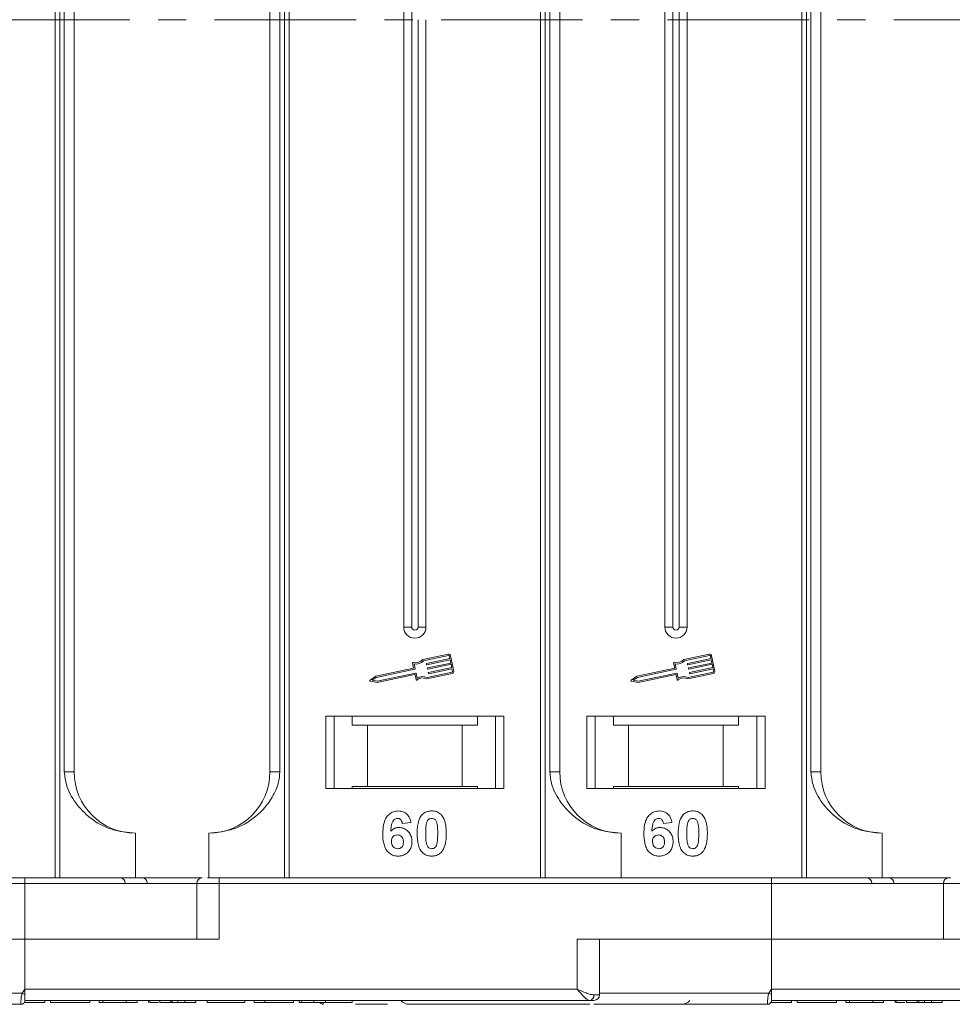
# Model space of a CAD drawing. Header units: millimetres. Extents: x -623 to 852, y 50 to 1083.
# Tile 8 of 72: x 16 to 100, y 280 to 369. Entities that reach past the tile are written whole.
import ezdxf

# ---------------------------------------------------------------- set-up
doc = ezdxf.new("R2010")
doc.units = ezdxf.units.MM
doc.linetypes.add('CENTERX2', pattern=[20.32, 12.7, -2.54, 2.54, -2.54])

msp = doc.modelspace()

# ---------------------------------------------------------------- linework, layer by layer
at = {"color": 7, "linetype": 'Continuous', "lineweight": 15}
for p, q in [((19.311, 445.501), (19.311, 368.501)), ((19.73, 368.501), (19.73, 445.501)), ((39.886, 445.501), (39.886, 368.501)), ((40.305, 368.501), (40.305, 445.501)), ((62.881, 445.501), (62.881, 368.501)), ((63.3, 368.501), (63.3, 445.501)), ((86.311, 445.501), (86.311, 368.501)), ((86.73, 368.501), (86.73, 445.501)), ((20.137, 436.001), (20.137, 368.501)), ((21.022, 368.501), (21.022, 436.001)), ((38.593, 436.001), (38.593, 368.501)), ((39.478, 368.501), (39.478, 436.001)), ((63.708, 436.001), (63.708, 368.501)), ((64.593, 368.501), (64.593, 436.001)), ((87.137, 436.001), (87.137, 368.501)), ((88.022, 368.501), (88.022, 436.001)), ((50.593, 423.001), (50.593, 368.501)), ((51.308, 423.001), (51.308, 368.501)), ((74.022, 423.001), (74.022, 368.501)), ((74.737, 423.001), (74.737, 368.501)), ((75.307, 368.501), (75.307, 423.001)), ((76.022, 368.501), (76.022, 423.001)), ((19.311, 368.501), (19.311, 291.501)), ((19.73, 291.501), (19.73, 368.501)), ((20.137, 368.501), (20.137, 301.001)), ((21.022, 301.001), (21.022, 368.501)), ((38.593, 368.501), (38.593, 301.001)), ((39.478, 301.001), (39.478, 368.501)), ((39.886, 368.501), (39.886, 291.501)), ((40.305, 291.501), (40.305, 368.501)), ((50.593, 368.501), (50.593, 314.001)), ((51.308, 368.501), (51.308, 314.001)), ((51.878, 314.001), (51.878, 368.501)), ((52.593, 314.001), (52.593, 368.501)), ((62.881, 368.501), (62.881, 291.501)), ((63.3, 291.501), (63.3, 368.501)), ((63.708, 368.501), (63.708, 301.001)), ((64.593, 301.001), (64.593, 368.501)), ((74.022, 368.501), (74.022, 314.001)), ((74.737, 368.501), (74.737, 314.001)), ((75.307, 314.001), (75.307, 368.501)), ((76.022, 314.001), (76.022, 368.501)), ((86.311, 368.501), (86.311, 291.501)), ((86.73, 291.501), (86.73, 368.501)), ((87.137, 368.501), (87.137, 301.001)), ((88.022, 301.001), (88.022, 368.501)), ((51.308, 314.001), (50.593, 314.001)), ((52.593, 314.001), (51.878, 314.001)), ((74.737, 314.001), (74.022, 314.001)), ((76.022, 314.001), (75.307, 314.001)), ((54.589, 311.568), (52.311, 311.087)), ((54.614, 311.453), (52.371, 310.979)), ((52.649, 310.738), (54.732, 311.178)), ((54.756, 311.063), (52.673, 310.623)), ((54.732, 311.178), (54.683, 311.408)), ((54.817, 310.776), (54.756, 311.063)), ((55.089, 310.053), (54.798, 311.432)), ((78.019, 311.568), (75.74, 311.087)), ((78.043, 311.453), (75.8, 310.979)), ((76.079, 310.738), (78.161, 311.178)), ((78.186, 311.063), (76.103, 310.623)), ((78.161, 311.178), (78.113, 311.408)), ((78.246, 310.776), (78.186, 311.063)), ((78.519, 310.053), (78.228, 311.432)), ((51.482, 310.311), (48.084, 309.593)), ((51.593, 310.215), (48.132, 309.483)), ((51.389, 310.756), (51.482, 310.311)), ((51.522, 310.694), (51.616, 310.25)), ((52.639, 310.646), (52.627, 310.703)), ((52.724, 310.244), (52.712, 310.301)), ((52.734, 310.336), (54.817, 310.776)), ((54.841, 310.661), (52.758, 310.221)), ((52.819, 309.934), (54.902, 310.374)), ((54.926, 310.259), (52.843, 309.819)), ((54.902, 310.374), (54.841, 310.661)), ((54.975, 310.029), (54.926, 310.259)), ((74.912, 310.311), (71.513, 309.593)), ((75.022, 310.215), (71.561, 309.483)), ((74.818, 310.756), (74.912, 310.311)), ((74.951, 310.694), (75.045, 310.25)), ((76.068, 310.646), (76.056, 310.703)), ((76.153, 310.244), (76.141, 310.301)), ((76.164, 310.336), (78.246, 310.776)), ((78.271, 310.661), (76.188, 310.221)), ((76.249, 309.934), (78.331, 310.374)), ((78.355, 310.259), (76.273, 309.819)), ((78.331, 310.374), (78.271, 310.661)), ((78.404, 310.029), (78.355, 310.259)), ((48.084, 309.593), (47.582, 309.243)), ((48.132, 309.483), (47.762, 309.225)), ((47.762, 309.225), (48.204, 309.139)), ((48.204, 309.139), (51.666, 309.87)), ((48.205, 309.019), (51.575, 309.731)), ((51.61, 309.708), (51.698, 309.292)), ((51.701, 309.847), (51.794, 309.403)), ((52.675, 309.363), (54.954, 309.844)), ((52.687, 309.486), (54.929, 309.959)), ((52.809, 309.841), (52.796, 309.899)), ((71.513, 309.593), (71.011, 309.243)), ((71.561, 309.483), (71.192, 309.225)), ((71.192, 309.225), (71.634, 309.139)), ((71.634, 309.139), (75.095, 309.87)), ((71.635, 309.019), (75.005, 309.731)), ((75.039, 309.708), (75.127, 309.292)), ((75.13, 309.847), (75.224, 309.403)), ((76.104, 309.363), (78.383, 309.844)), ((76.116, 309.486), (78.359, 309.959)), ((76.238, 309.841), (76.226, 309.899)), ((47.604, 309.137), (48.205, 309.019)), ((71.034, 309.137), (71.635, 309.019)), ((59.593, 306.001), (43.593, 306.001)), ((43.593, 306.001), (43.593, 299.501)), ((44.343, 299.501), (44.343, 306.001)), ((45.979, 306.001), (45.979, 305.201)), ((57.207, 305.201), (57.207, 306.001)), ((58.843, 306.001), (58.843, 299.501)), ((59.593, 299.501), (59.593, 306.001)), ((83.022, 306.001), (67.022, 306.001)), ((67.022, 306.001), (67.022, 299.501)), ((67.772, 299.501), (67.772, 306.001)), ((69.409, 306.001), (69.409, 305.201)), ((80.636, 305.201), (80.636, 306.001)), ((82.272, 306.001), (82.272, 299.501)), ((83.022, 299.501), (83.022, 306.001)), ((45.979, 305.201), (47.343, 305.201)), ((47.343, 305.201), (47.343, 299.701)), ((47.343, 305.201), (55.843, 305.201)), ((55.843, 299.701), (55.843, 305.201)), ((55.843, 305.201), (57.207, 305.201)), ((69.409, 305.201), (70.772, 305.201)), ((70.772, 305.201), (70.772, 299.701)), ((70.772, 305.201), (79.272, 305.201)), ((79.272, 299.701), (79.272, 305.201)), ((79.272, 305.201), (80.636, 305.201)), ((20.137, 301.001), (21.022, 301.001)), ((38.593, 301.001), (39.478, 301.001)), ((63.708, 301.001), (64.593, 301.001)), ((87.137, 301.001), (88.022, 301.001)), ((47.343, 299.701), (45.979, 299.701)), ((45.979, 299.501), (45.979, 299.701)), ((47.343, 299.701), (55.843, 299.701)), ((57.207, 299.701), (55.843, 299.701)), ((57.207, 299.701), (57.207, 299.501)), ((70.772, 299.701), (69.409, 299.701)), ((69.409, 299.501), (69.409, 299.701)), ((70.772, 299.701), (79.272, 299.701)), ((80.636, 299.701), (79.272, 299.701)), ((80.636, 299.701), (80.636, 299.501)), ((43.593, 299.501), (59.593, 299.501)), ((67.022, 299.501), (83.022, 299.501)), ((51.234, 296.457), (50.465, 296.373)), ((74.663, 296.457), (73.894, 296.373)), ((26.522, 295.501), (26.522, 291.501)), ((33.093, 291.501), (33.093, 295.501)), ((70.093, 295.501), (70.093, 291.501)), ((93.522, 295.501), (93.522, 291.501)), ((16.593, 291.501), (-32.979, 291.501)), ((-32.979, 291.001), (16.593, 291.001)), ((16.593, 291.001), (16.593, 291.501)), ((16.593, 291.001), (16.593, 286.001)), ((16.593, 291.001), (32.021, 291.001)), ((32.021, 291.001), (32.021, 286.001)), ((32.021, 291.001), (34.021, 291.001)), ((34.021, 291.001), (34.021, 291.501)), ((83.593, 291.501), (34.021, 291.501)), ((34.021, 286.001), (34.021, 291.001)), ((34.021, 291.001), (83.593, 291.001)), ((83.593, 291.001), (83.593, 291.501)), ((83.593, 291.001), (83.593, 286.001)), ((83.593, 291.001), (99.021, 291.001)), ((99.021, 291.001), (99.021, 286.001)), ((99.021, 291.001), (101.021, 291.001)), ((16.593, 286.001), (-0.835, 286.001)), ((16.593, 281.501), (16.593, 286.001)), ((16.593, 286.001), (34.021, 286.001)), ((83.593, 286.001), (66.165, 286.001)), ((66.165, 286.001), (66.165, 281.501)), ((68.165, 281.001), (68.165, 286.001)), ((83.593, 281.501), (83.593, 286.001)), ((83.593, 286.001), (101.021, 286.001)), ((1.165, 281.151), (16.359, 281.151)), ((16.359, 281.151), (16.593, 281.501)), ((66.165, 281.501), (16.593, 281.501)), ((67.655, 281.001), (68.165, 281.001)), ((68.165, 281.151), (83.359, 281.151)), ((83.359, 281.151), (83.593, 281.501)), ((133.165, 281.501), (83.593, 281.501)), ((16.243, 280.151), (16.243, 280.151)), ((16.593, 280.503), (16.593, 280.501)), ((16.593, 280.501), (41.221, 280.501)), ((16.593, 280.501), (67.283, 280.501)), ((18.394, 280.501), (18.394, 280.301)), ((18.907, 280.301), (18.907, 280.501)), ((18.907, 280.301), (22.433, 280.301)), ((22.433, 280.501), (22.433, 280.301)), ((23.266, 280.501), (23.266, 280.301)), ((23.266, 280.301), (23.587, 280.301)), ((23.587, 280.501), (23.587, 280.301)), ((23.587, 280.301), (25.702, 280.301)), ((25.702, 280.301), (25.702, 280.501)), ((25.702, 280.301), (26.663, 280.301)), ((26.663, 280.501), (26.663, 280.301)), ((27.689, 280.501), (27.689, 280.301)), ((27.798, 280.501), (27.798, 280.301)), ((28.721, 280.501), (28.721, 280.301)), ((29.683, 280.301), (28.721, 280.301)), ((29.683, 280.501), (29.683, 280.301)), ((29.813, 280.501), (29.813, 280.301)), ((30.228, 280.301), (30.433, 280.301)), ((30.328, 280.501), (30.328, 280.301)), ((30.965, 280.501), (30.965, 280.301)), ((30.965, 280.301), (31.926, 280.301)), ((31.926, 280.501), (31.926, 280.301)), ((32.952, 280.501), (32.952, 280.301)), ((32.952, 280.301), (36.349, 280.301)), ((36.349, 280.501), (36.349, 280.301)), ((37.183, 280.501), (37.183, 280.301)), ((37.183, 280.301), (38.144, 280.301)), ((38.144, 280.501), (38.144, 280.301)), ((38.144, 280.301), (40.708, 280.301)), ((40.708, 280.501), (40.708, 280.301)), ((41.221, 280.501), (41.221, 280.301)), ((41.445, 280.501), (41.445, 280.301)), ((42.532, 280.501), (42.532, 280.301)), ((43.372, 280.151), (43.372, 280.151)), ((43.586, 280.501), (43.586, 280.301)), ((45.965, 280.501), (45.965, 280.301)), ((83.243, 280.151), (83.243, 280.151)), ((83.593, 280.503), (83.593, 280.501)), ((83.593, 280.501), (134.283, 280.501)), ((83.593, 280.501), (108.221, 280.501)), ((85.394, 280.501), (85.394, 280.301)), ((85.907, 280.301), (85.907, 280.501)), ((85.907, 280.301), (89.433, 280.301)), ((89.433, 280.501), (89.433, 280.301)), ((90.266, 280.501), (90.266, 280.301)), ((90.266, 280.301), (90.587, 280.301)), ((90.587, 280.501), (90.587, 280.301)), ((90.587, 280.301), (92.702, 280.301)), ((92.702, 280.301), (92.702, 280.501)), ((92.702, 280.301), (93.663, 280.301)), ((93.663, 280.501), (93.663, 280.301)), ((94.689, 280.501), (94.689, 280.301)), ((94.798, 280.501), (94.798, 280.301)), ((95.721, 280.501), (95.721, 280.301)), ((96.683, 280.301), (95.721, 280.301)), ((96.683, 280.501), (96.683, 280.301)), ((96.813, 280.501), (96.813, 280.301)), ((97.328, 280.501), (97.328, 280.301)), ((97.965, 280.501), (97.965, 280.301)), ((97.965, 280.301), (98.926, 280.301)), ((98.926, 280.501), (98.926, 280.301))]:
    msp.add_line(p, q, dxfattribs=at)
at = {"color": 1, "linetype": 'CENTERX2', "lineweight": 13}
msp.add_line((676.246, 368.501), (-161.837, 368.501), dxfattribs=at)
at = {"color": 7, "linetype": 'Continuous', "lineweight": 15}
for centre, radius, start, end in [((51.593, 314.001), 1, 180, 0), ((51.593, 314.001), 0.285, 180, 0), ((75.022, 314.001), 1, 180, 0), ((75.022, 314.001), 0.285, 180, 0), ((51.665, 311.673), 0.873, 256.41469, 317.74736), ((54.626, 311.396), 0.176, 11.9297, 101.9297), ((54.626, 311.396), 0.0587, 11.9297, 101.9297), ((75.094, 311.673), 0.873, 256.41469, 317.74736), ((78.055, 311.396), 0.176, 11.9297, 101.9297), ((78.055, 311.396), 0.0587, 11.9297, 101.9297), ((51.446, 310.768), 0.0587, 76.41469, 191.9297), ((51.665, 311.673), 0.99, 261.69305, 315.48899), ((51.587, 310.243), 0.0294, 281.9297, 11.9297), ((52.655, 310.709), 0.0294, 101.9297, 191.9297), ((52.667, 310.652), 0.0294, 191.9297, 281.9297), ((52.74, 310.307), 0.0294, 101.9297, 191.9297), ((52.752, 310.25), 0.0294, 191.9297, 281.9297), ((74.876, 310.768), 0.0587, 76.41469, 191.9297), ((75.094, 311.673), 0.99, 261.69305, 315.48899), ((75.016, 310.243), 0.0294, 281.9297, 11.9297), ((76.085, 310.709), 0.0294, 101.9297, 191.9297), ((76.097, 310.652), 0.0294, 191.9297, 281.9297), ((76.17, 310.307), 0.0294, 101.9297, 191.9297), ((76.182, 310.25), 0.0294, 191.9297, 281.9297), ((47.615, 309.194), 0.0587, 124.95116, 258.90824), ((51.581, 309.702), 0.0294, 11.9297, 101.9297), ((51.672, 309.841), 0.0294, 11.9297, 101.9297), ((51.755, 309.305), 0.0587, 191.9297, 307.44471), ((52.322, 308.565), 0.873, 66.11204, 127.44471), ((52.322, 308.565), 0.99, 68.37041, 122.16635), ((52.825, 309.905), 0.0294, 101.9297, 191.9297), ((52.837, 309.847), 0.0294, 191.9297, 281.9297), ((54.917, 310.017), 0.0587, 281.9297, 11.9297), ((54.917, 310.017), 0.176, 281.9297, 11.9297), ((71.045, 309.194), 0.0587, 124.95116, 258.90824), ((75.011, 309.702), 0.0294, 11.9297, 101.9297), ((75.101, 309.841), 0.0294, 11.9297, 101.9297), ((75.185, 309.305), 0.0587, 191.9297, 307.44471), ((75.751, 308.565), 0.873, 66.11204, 127.44471), ((75.751, 308.565), 0.99, 68.37041, 122.16635), ((76.255, 309.905), 0.0294, 101.9297, 191.9297), ((76.267, 309.847), 0.0294, 191.9297, 281.9297), ((78.347, 310.017), 0.0587, 281.9297, 11.9297), ((78.347, 310.017), 0.176, 281.9297, 11.9297), ((26.522, 301.001), 5.5, 180, 270), ((33.093, 301.001), 5.5, 270, 0), ((70.093, 301.001), 5.5, 180, 270), ((93.522, 301.001), 5.5, 180, 270), ((25.111, 291.001), 0.5, 0, 90), ((27.094, 291.001), 0.5, 0, 90), ((32.521, 291.001), 0.5, 90, 180), ((92.111, 291.001), 0.5, 0, 90), ((94.094, 291.001), 0.5, 0, 90), ((99.521, 291.001), 0.5, 90, 180), ((52.137, 348.079), 75.89, 241.87179, 242.07191), ((67.208, 280.946), 0.451, 279.5202, 7.08135), ((67.665, 281.001), 0.5, 270, 0), ((119.137, 348.079), 75.89, 241.87179, 242.07191), ((16.243, 280.501), 0.35, 269.99809, 359.99965), ((43.372, 280.501), 0.35, 215.64347, 270.00182), ((51.093, 281.151), 1, 221.2946, 270), ((75.522, 281.151), 1, 270, 319.04573), ((83.243, 280.501), 0.35, 269.99809, 359.99965)]:
    msp.add_arc(centre, radius, start, end, dxfattribs=at)
for points, knots in [([(20.137, 301.001), (20.181, 300.611), (20.292, 299.612), (21.115, 298.158), (22.485, 296.745), (24.351, 295.708), (25.801, 295.57), (26.522, 295.501)], [0, 0, 0, 0, 0.125713, 0.321276, 0.524466, 0.763484, 1, 1, 1, 1]), ([(33.093, 295.501), (33.853, 295.578), (35.373, 295.731), (37.395, 296.92), (38.727, 298.471), (39.387, 299.915), (39.454, 300.707), (39.478, 301.001)], [0, 0, 0, 0, 0.249096, 0.498243, 0.745205, 0.90541, 1, 1, 1, 1]), ([(63.708, 301.001), (63.751, 300.611), (63.862, 299.612), (64.686, 298.158), (66.056, 296.745), (67.921, 295.708), (69.372, 295.57), (70.093, 295.501)], [0, 0, 0, 0, 0.125713, 0.321276, 0.524466, 0.763484, 1, 1, 1, 1]), ([(87.137, 301.001), (87.181, 300.611), (87.292, 299.612), (88.115, 298.158), (89.485, 296.745), (91.351, 295.708), (92.801, 295.57), (93.522, 295.501)], [0, 0, 0, 0, 0.125713, 0.321276, 0.524466, 0.763484, 1, 1, 1, 1]), ([(48.721, 295.448), (48.724, 295.581), (48.733, 295.982), (48.823, 296.538), (49.102, 297.047), (49.448, 297.349), (49.818, 297.487), (50.052, 297.498), (50.136, 297.501)], [0, 0, 0, 0, 0.142337, 0.429127, 0.589943, 0.751205, 0.909895, 1, 1, 1, 1]), ([(50.136, 297.501), (50.272, 297.491), (50.518, 297.471), (50.831, 297.287), (51.072, 297.011), (51.188, 296.714), (51.224, 296.515), (51.234, 296.457)], [0, 0, 0, 0, 0.242691, 0.439002, 0.635006, 0.895059, 1, 1, 1, 1]), ([(51.798, 295.482), (51.8, 295.616), (51.805, 295.919), (51.878, 296.446), (52.019, 296.867), (52.176, 297.072), (52.194, 297.095)], [0, 0, 0, 0, 0.237381, 0.538918, 0.949082, 1, 1, 1, 1]), ([(52.194, 297.095), (52.238, 297.145), (52.328, 297.247), (52.497, 297.363), (52.686, 297.446), (52.855, 297.484), (52.997, 297.499), (53.069, 297.501), (53.106, 297.501)], [0, 0, 0, 0, 0.193776, 0.3936, 0.587864, 0.788908, 0.894169, 1, 1, 1, 1]), ([(53.106, 297.501), (53.173, 297.499), (53.307, 297.495), (53.505, 297.451), (53.696, 297.373), (53.841, 297.274), (53.948, 297.176), (53.996, 297.119), (54.021, 297.09)], [0, 0, 0, 0, 0.192627, 0.388684, 0.582013, 0.783201, 0.891038, 1, 1, 1, 1]), ([(54.021, 297.09), (54.06, 297.036), (54.14, 296.927), (54.245, 296.695), (54.335, 296.399), (54.385, 296.068), (54.41, 295.758), (54.412, 295.569), (54.413, 295.474)], [0, 0, 0, 0, 0.118432, 0.239329, 0.449434, 0.664178, 0.83182, 1, 1, 1, 1]), ([(72.151, 295.448), (72.154, 295.581), (72.162, 295.982), (72.253, 296.538), (72.531, 297.047), (72.878, 297.349), (73.248, 297.487), (73.481, 297.498), (73.566, 297.501)], [0, 0, 0, 0, 0.142337, 0.429127, 0.589943, 0.751205, 0.909895, 1, 1, 1, 1]), ([(73.566, 297.501), (73.702, 297.491), (73.948, 297.471), (74.26, 297.287), (74.501, 297.011), (74.617, 296.714), (74.653, 296.515), (74.663, 296.457)], [0, 0, 0, 0, 0.242691, 0.439002, 0.635006, 0.895059, 1, 1, 1, 1]), ([(75.228, 295.482), (75.23, 295.616), (75.235, 295.919), (75.307, 296.446), (75.448, 296.867), (75.606, 297.072), (75.623, 297.095)], [0, 0, 0, 0, 0.237381, 0.538918, 0.949082, 1, 1, 1, 1]), ([(75.623, 297.095), (75.668, 297.145), (75.758, 297.247), (75.927, 297.363), (76.115, 297.446), (76.285, 297.484), (76.426, 297.499), (76.499, 297.501), (76.535, 297.501)], [0, 0, 0, 0, 0.193776, 0.3936, 0.587864, 0.788908, 0.894169, 1, 1, 1, 1]), ([(76.535, 297.501), (76.602, 297.499), (76.737, 297.495), (76.935, 297.451), (77.125, 297.373), (77.27, 297.274), (77.377, 297.176), (77.426, 297.119), (77.45, 297.09)], [0, 0, 0, 0, 0.192627, 0.388684, 0.582013, 0.783201, 0.891038, 1, 1, 1, 1]), ([(77.45, 297.09), (77.49, 297.036), (77.569, 296.927), (77.674, 296.695), (77.764, 296.399), (77.814, 296.068), (77.839, 295.758), (77.842, 295.569), (77.843, 295.474)], [0, 0, 0, 0, 0.118432, 0.239329, 0.449434, 0.664178, 0.83182, 1, 1, 1, 1]), ([(50.038, 296.835), (49.984, 296.829), (49.875, 296.818), (49.723, 296.718), (49.581, 296.546), (49.473, 296.184), (49.449, 295.884), (49.432, 295.679)], [0, 0, 0, 0, 0.112049, 0.22438, 0.370115, 0.570276, 1, 1, 1, 1]), ([(49.432, 295.679), (49.478, 295.728), (49.573, 295.826), (49.718, 295.917), (49.845, 295.967), (49.944, 295.995), (50.048, 296.011), (50.119, 296.013), (50.155, 296.014)], [0, 0, 0, 0, 0.243654, 0.49576, 0.617892, 0.741503, 0.870025, 1, 1, 1, 1]), ([(50.465, 296.373), (50.452, 296.451), (50.433, 296.573), (50.342, 296.717), (50.237, 296.798), (50.129, 296.831), (50.063, 296.834), (50.038, 296.835)], [0, 0, 0, 0, 0.33384, 0.5245467, 0.7163724, 0.8918244, 1, 1, 1, 1]), ([(50.155, 296.014), (50.29, 296.002), (50.563, 295.977), (50.911, 295.761), (51.177, 295.46), (51.318, 295.107), (51.331, 294.863), (51.337, 294.755)], [0, 0, 0, 0, 0.210216, 0.421975, 0.620016, 0.831037, 1, 1, 1, 1]), ([(52.567, 295.474), (52.568, 295.541), (52.569, 295.674), (52.575, 295.855), (52.585, 296.017), (52.599, 296.159), (52.617, 296.302), (52.641, 296.395), (52.653, 296.442)], [0, 0, 0, 0, 0.20527, 0.410616, 0.557148, 0.703844, 0.851475, 1, 1, 1, 1]), ([(52.653, 296.442), (52.677, 296.511), (52.715, 296.623), (52.823, 296.749), (52.947, 296.816), (53.046, 296.832), (53.099, 296.834), (53.106, 296.835)], [0, 0, 0, 0, 0.334804, 0.542561, 0.750382, 0.970721, 1, 1, 1, 1]), ([(53.106, 296.835), (53.163, 296.829), (53.264, 296.819), (53.393, 296.744), (53.503, 296.604), (53.603, 296.333), (53.639, 295.936), (53.643, 295.629), (53.644, 295.474)], [0, 0, 0, 0, 0.105646, 0.186221, 0.267042, 0.431541, 0.712708, 1, 1, 1, 1]), ([(73.467, 296.835), (73.413, 296.829), (73.305, 296.818), (73.153, 296.718), (73.011, 296.546), (72.902, 296.184), (72.878, 295.884), (72.861, 295.679)], [0, 0, 0, 0, 0.112049, 0.22438, 0.370115, 0.570276, 1, 1, 1, 1]), ([(72.861, 295.679), (72.908, 295.728), (73.002, 295.826), (73.148, 295.917), (73.275, 295.967), (73.374, 295.995), (73.478, 296.011), (73.548, 296.013), (73.584, 296.014)], [0, 0, 0, 0, 0.243654, 0.49576, 0.617892, 0.741503, 0.870025, 1, 1, 1, 1]), ([(73.894, 296.373), (73.882, 296.451), (73.862, 296.573), (73.772, 296.717), (73.666, 296.798), (73.558, 296.831), (73.492, 296.834), (73.467, 296.835)], [0, 0, 0, 0, 0.33384, 0.5245467, 0.7163724, 0.8918244, 1, 1, 1, 1]), ([(73.584, 296.014), (73.72, 296.002), (73.992, 295.977), (74.34, 295.761), (74.606, 295.46), (74.748, 295.107), (74.76, 294.863), (74.766, 294.755)], [0, 0, 0, 0, 0.210216, 0.421975, 0.620016, 0.831037, 1, 1, 1, 1]), ([(75.997, 295.474), (75.997, 295.541), (75.998, 295.674), (76.004, 295.855), (76.014, 296.017), (76.028, 296.159), (76.047, 296.302), (76.071, 296.395), (76.083, 296.442)], [0, 0, 0, 0, 0.20527, 0.410616, 0.557148, 0.703844, 0.851475, 1, 1, 1, 1]), ([(76.083, 296.442), (76.106, 296.511), (76.144, 296.623), (76.252, 296.749), (76.376, 296.816), (76.475, 296.832), (76.529, 296.834), (76.535, 296.835)], [0, 0, 0, 0, 0.334804, 0.542561, 0.750382, 0.970721, 1, 1, 1, 1]), ([(76.535, 296.835), (76.593, 296.829), (76.694, 296.819), (76.822, 296.744), (76.933, 296.604), (77.032, 296.333), (77.069, 295.936), (77.072, 295.629), (77.074, 295.474)], [0, 0, 0, 0, 0.105646, 0.186221, 0.267042, 0.431541, 0.712708, 1, 1, 1, 1]), ([(50.079, 293.45), (49.943, 293.461), (49.672, 293.482), (49.312, 293.683), (49.02, 293.988), (48.78, 294.524), (48.725, 295.034), (48.722, 295.389), (48.721, 295.448)], [0, 0, 0, 0, 0.148269, 0.297647, 0.442421, 0.607851, 0.935658, 1, 1, 1, 1]), ([(49.49, 294.772), (49.495, 294.855), (49.503, 294.991), (49.594, 295.16), (49.717, 295.269), (49.865, 295.338), (49.973, 295.344), (50.025, 295.348)], [0, 0, 0, 0, 0.2767209, 0.4568705, 0.6370074, 0.8240683, 1, 1, 1, 1]), ([(50.025, 295.348), (50.093, 295.342), (50.218, 295.332), (50.378, 295.238), (50.497, 295.103), (50.559, 294.918), (50.564, 294.785), (50.567, 294.715)], [0, 0, 0, 0, 0.213757, 0.394944, 0.576585, 0.777311, 1, 1, 1, 1]), ([(53.106, 293.45), (52.971, 293.46), (52.699, 293.481), (52.345, 293.679), (52.057, 293.993), (51.823, 294.604), (51.808, 295.124), (51.798, 295.482)], [0, 0, 0, 0, 0.1475277, 0.2965695, 0.43214, 0.6087374, 1, 1, 1, 1]), ([(53.106, 294.117), (53.038, 294.125), (52.928, 294.138), (52.799, 294.224), (52.696, 294.375), (52.603, 294.647), (52.573, 295.037), (52.569, 295.328), (52.567, 295.474)], [0, 0, 0, 0, 0.125351, 0.202197, 0.279182, 0.459742, 0.727968, 1, 1, 1, 1]), ([(53.644, 295.474), (53.644, 295.407), (53.643, 295.274), (53.637, 295.094), (53.627, 294.932), (53.613, 294.791), (53.594, 294.649), (53.57, 294.556), (53.558, 294.509)], [0, 0, 0, 0, 0.205942, 0.411959, 0.558149, 0.704502, 0.851801, 1, 1, 1, 1]), ([(54.413, 295.474), (54.411, 295.341), (54.406, 295.037), (54.336, 294.517), (54.198, 294.095), (54.04, 293.887), (54.018, 293.856)], [0, 0, 0, 0, 0.236629, 0.537361, 0.932986, 1, 1, 1, 1]), ([(73.508, 293.45), (73.373, 293.461), (73.101, 293.482), (72.741, 293.683), (72.45, 293.988), (72.209, 294.524), (72.155, 295.034), (72.151, 295.389), (72.151, 295.448)], [0, 0, 0, 0, 0.148269, 0.297647, 0.442421, 0.607851, 0.935658, 1, 1, 1, 1]), ([(72.92, 294.772), (72.925, 294.855), (72.933, 294.991), (73.024, 295.16), (73.146, 295.269), (73.295, 295.338), (73.402, 295.344), (73.454, 295.348)], [0, 0, 0, 0, 0.2767209, 0.4568705, 0.6370074, 0.8240683, 1, 1, 1, 1]), ([(73.454, 295.348), (73.522, 295.342), (73.647, 295.332), (73.807, 295.238), (73.927, 295.103), (73.989, 294.918), (73.994, 294.785), (73.997, 294.715)], [0, 0, 0, 0, 0.213757, 0.394944, 0.576585, 0.777311, 1, 1, 1, 1]), ([(76.535, 293.45), (76.4, 293.46), (76.128, 293.481), (75.774, 293.679), (75.486, 293.993), (75.253, 294.604), (75.238, 295.124), (75.228, 295.482)], [0, 0, 0, 0, 0.1475277, 0.2965695, 0.43214, 0.6087374, 1, 1, 1, 1]), ([(76.535, 294.117), (76.467, 294.125), (76.357, 294.138), (76.228, 294.224), (76.125, 294.375), (76.032, 294.647), (76.003, 295.037), (75.999, 295.328), (75.997, 295.474)], [0, 0, 0, 0, 0.125351, 0.202197, 0.279182, 0.459742, 0.727968, 1, 1, 1, 1]), ([(77.074, 295.474), (77.073, 295.407), (77.072, 295.274), (77.066, 295.094), (77.056, 294.932), (77.042, 294.791), (77.024, 294.649), (77, 294.556), (76.988, 294.509)], [0, 0, 0, 0, 0.205942, 0.411959, 0.558149, 0.704502, 0.851801, 1, 1, 1, 1]), ([(77.843, 295.474), (77.841, 295.341), (77.836, 295.037), (77.765, 294.517), (77.627, 294.095), (77.47, 293.887), (77.447, 293.856)], [0, 0, 0, 0, 0.236629, 0.537361, 0.932986, 1, 1, 1, 1]), ([(50.063, 294.117), (49.996, 294.124), (49.859, 294.138), (49.683, 294.255), (49.557, 294.412), (49.499, 294.595), (49.493, 294.715), (49.49, 294.772)], [0, 0, 0, 0, 0.207905, 0.419981, 0.630626, 0.821735, 1, 1, 1, 1]), ([(50.567, 294.715), (50.563, 294.63), (50.557, 294.492), (50.484, 294.313), (50.373, 294.204), (50.229, 294.13), (50.122, 294.121), (50.063, 294.117)], [0, 0, 0, 0, 0.2886974, 0.4635526, 0.6399417, 0.8018084, 1, 1, 1, 1]), ([(51.337, 294.755), (51.329, 294.62), (51.313, 294.35), (51.147, 293.969), (50.862, 293.67), (50.489, 293.479), (50.216, 293.46), (50.079, 293.45)], [0, 0, 0, 0, 0.1978309, 0.3972998, 0.5989102, 0.7987412, 1, 1, 1, 1]), ([(53.558, 294.509), (53.535, 294.44), (53.497, 294.329), (53.39, 294.203), (53.268, 294.137), (53.169, 294.119), (53.114, 294.117), (53.106, 294.117)], [0, 0, 0, 0, 0.3336776, 0.5404125, 0.7472639, 0.9612091, 1, 1, 1, 1]), ([(73.493, 294.117), (73.425, 294.124), (73.288, 294.138), (73.113, 294.255), (72.986, 294.412), (72.928, 294.595), (72.923, 294.715), (72.92, 294.772)], [0, 0, 0, 0, 0.207905, 0.419981, 0.630626, 0.821735, 1, 1, 1, 1]), ([(73.997, 294.715), (73.993, 294.63), (73.986, 294.492), (73.913, 294.313), (73.803, 294.204), (73.659, 294.13), (73.552, 294.121), (73.493, 294.117)], [0, 0, 0, 0, 0.2886974, 0.4635526, 0.6399417, 0.8018084, 1, 1, 1, 1]), ([(74.766, 294.755), (74.758, 294.62), (74.743, 294.35), (74.577, 293.969), (74.292, 293.67), (73.918, 293.479), (73.645, 293.46), (73.508, 293.45)], [0, 0, 0, 0, 0.1978309, 0.3972998, 0.5989102, 0.7987412, 1, 1, 1, 1]), ([(76.988, 294.509), (76.965, 294.44), (76.927, 294.329), (76.819, 294.203), (76.697, 294.137), (76.598, 294.119), (76.544, 294.117), (76.535, 294.117)], [0, 0, 0, 0, 0.3336776, 0.5404125, 0.7472639, 0.9612091, 1, 1, 1, 1]), ([(54.018, 293.856), (53.973, 293.806), (53.883, 293.704), (53.714, 293.589), (53.526, 293.506), (53.356, 293.468), (53.215, 293.453), (53.142, 293.451), (53.106, 293.45)], [0, 0, 0, 0, 0.193769, 0.393564, 0.587886, 0.789131, 0.894283, 1, 1, 1, 1]), ([(77.447, 293.856), (77.403, 293.806), (77.313, 293.704), (77.144, 293.589), (76.955, 293.506), (76.786, 293.468), (76.644, 293.453), (76.572, 293.451), (76.535, 293.45)], [0, 0, 0, 0, 0.193769, 0.393564, 0.587886, 0.789131, 0.894283, 1, 1, 1, 1]), ([(32.521, 291.501), (32.273, 291.501), (31.071, 291.501), (28.468, 291.501), (24.746, 291.501), (20.658, 291.501), (17.934, 291.501), (16.593, 291.501)], [0, 0, 0, 0, 0.052091, 0.252501, 0.508821, 0.75816, 1, 1, 1, 1]), ([(34.021, 291.501), (33.863, 291.501), (33.537, 291.501), (33.176, 291.501), (33.033, 291.501), (33, 291.501)], [0, 0, 0, 0, 0.421218, 0.866389, 1, 1, 1, 1]), ([(99.65, 291.501), (99.36, 291.501), (98.115, 291.501), (95.468, 291.501), (91.746, 291.501), (87.658, 291.501), (84.934, 291.501), (83.593, 291.501)], [0, 0, 0, 0, 0.060519, 0.259148, 0.513188, 0.76031, 1, 1, 1, 1]), ([(16.243, 280.151), (16.243, 280.159), (16.242, 280.172), (16.243, 280.275), (16.245, 280.421), (16.256, 280.605), (16.276, 280.787), (16.305, 280.974), (16.342, 281.096), (16.359, 281.151)], [0, 0, 0, 0, 0.172016, 0.3127556, 0.4995985, 0.630391, 0.7580256, 0.8892284, 1, 1, 1, 1]), ([(16.593, 281.027), (16.593, 280.934), (16.593, 280.749), (16.593, 280.588), (16.593, 280.557), (16.593, 280.548)], [0, 0, 0, 0, 0.412979, 0.825987, 1, 1, 1, 1]), ([(67.283, 280.501), (67.215, 280.518), (67.071, 280.554), (66.792, 280.804), (66.482, 281.134), (66.27, 281.379), (66.165, 281.501)], [0, 0, 0, 0, 0.23435, 0.498195, 0.748869, 1, 1, 1, 1]), ([(66.165, 281.501), (66.434, 281.385), (66.852, 281.205), (67.351, 281.033), (67.56, 281.011), (67.655, 281.001)], [0, 0, 0, 0, 0.498413, 0.772928, 1, 1, 1, 1]), ([(83.243, 280.151), (83.243, 280.159), (83.242, 280.172), (83.243, 280.275), (83.245, 280.421), (83.256, 280.605), (83.276, 280.787), (83.305, 280.974), (83.342, 281.096), (83.359, 281.151)], [0, 0, 0, 0, 0.172016, 0.312756, 0.499599, 0.630391, 0.758026, 0.889228, 1, 1, 1, 1]), ([(83.593, 281.027), (83.593, 280.934), (83.593, 280.749), (83.593, 280.588), (83.593, 280.557), (83.593, 280.548)], [0, 0, 0, 0, 0.412979, 0.825987, 1, 1, 1, 1]), ([(0.667, 280.151), (0.917, 280.151), (2.097, 280.151), (4.642, 280.151), (8.272, 280.151), (12.265, 280.151), (14.93, 280.151), (16.243, 280.151)], [0, 0, 0, 0, 0.053852, 0.25371, 0.509545, 0.758465, 1, 1, 1, 1]), ([(16.522, 280.301), (16.752, 280.301), (17.245, 280.301), (17.834, 280.301), (18.26, 280.301), (18.385, 280.301), (18.393, 280.301), (18.394, 280.301)], [0, 0, 0, 0, 0.205316, 0.4404954, 0.6459882, 0.9222464, 1, 1, 1, 1]), ([(27.798, 280.301), (27.852, 280.301), (27.961, 280.301), (28.243, 280.301), (28.481, 280.301), (28.596, 280.301)], [0, 0, 0, 0, 0.340793, 0.682566, 1, 1, 1, 1]), ([(29.813, 280.301), (29.794, 280.301), (29.756, 280.301), (29.728, 280.301), (29.708, 280.301), (29.696, 280.301), (29.687, 280.301), (29.684, 280.301), (29.683, 280.301)], [0, 0, 0, 0, 0.193806, 0.393127, 0.544069, 0.695412, 0.847613, 1, 1, 1, 1]), ([(30.328, 280.301), (30.286, 280.301), (30.202, 280.301), (30.092, 280.301), (29.998, 280.301), (29.926, 280.301), (29.863, 280.301), (29.83, 280.301), (29.813, 280.301)], [0, 0, 0, 0, 0.202387, 0.410907, 0.557829, 0.709472, 0.853224, 1, 1, 1, 1]), ([(30.965, 280.301), (30.962, 280.301), (30.957, 280.301), (30.908, 280.301), (30.817, 280.301), (30.7, 280.301), (30.533, 280.301), (30.406, 280.301), (30.328, 280.301)], [0, 0, 0, 0, 0.292027, 0.504854, 0.613905, 0.723685, 0.829816, 1, 1, 1, 1]), ([(41.221, 280.301), (41.222, 280.301), (41.223, 280.301), (41.237, 280.301), (41.262, 280.301), (41.303, 280.301), (41.36, 280.301), (41.416, 280.301), (41.445, 280.301)], [0, 0, 0, 0, 0.1539502, 0.3081809, 0.478699, 0.6499612, 0.8242026, 1, 1, 1, 1]), ([(41.445, 280.301), (41.504, 280.301), (41.624, 280.301), (41.941, 280.301), (42.262, 280.301), (42.503, 280.301), (42.532, 280.301)], [0, 0, 0, 0, 0.250896, 0.502166, 0.940512, 1, 1, 1, 1]), ([(42.532, 280.301), (42.594, 280.301), (42.719, 280.301), (42.903, 280.301), (43.078, 280.301), (43.246, 280.301), (43.415, 280.301), (43.529, 280.301), (43.586, 280.301)], [0, 0, 0, 0, 0.185429, 0.37219, 0.527708, 0.683877, 0.841678, 1, 1, 1, 1]), ([(43.372, 280.272), (43.373, 280.24), (43.373, 280.17), (43.373, 280.158), (43.372, 280.151)], [0, 0, 0, 0, 0.449984, 1, 1, 1, 1]), ([(43.586, 280.301), (43.719, 280.301), (44.123, 280.301), (44.778, 280.301), (45.396, 280.301), (45.824, 280.301), (45.955, 280.301), (45.963, 280.301), (45.965, 280.301)], [0, 0, 0, 0, 0.101398, 0.306996, 0.506144, 0.685262, 0.924557, 1, 1, 1, 1]), ([(46.268, 280.151), (46.613, 280.151), (47.581, 280.151), (48.525, 280.151), (49.132, 280.151)], [0, 0, 0, 0, 0.3567195, 1, 1, 1, 1]), ([(51.093, 280.151), (51.139, 280.151), (51.233, 280.151), (52.003, 280.151), (53.17, 280.151), (54.641, 280.151), (56.289, 280.151), (58.227, 280.151), (61.191, 280.151), (64.244, 280.151), (66.724, 280.151), (67.283, 280.151)], [0, 0, 0, 0, 0.116114, 0.23577, 0.358733, 0.454818, 0.550887, 0.648986, 0.747068, 0.942991, 1, 1, 1, 1]), ([(67.665, 280.151), (67.916, 280.151), (69.096, 280.151), (71.642, 280.151), (75.272, 280.151), (79.265, 280.151), (81.93, 280.151), (83.243, 280.151)], [0, 0, 0, 0, 0.054031, 0.253851, 0.509638, 0.75851, 1, 1, 1, 1]), ([(83.522, 280.301), (83.752, 280.301), (84.245, 280.301), (84.834, 280.301), (85.26, 280.301), (85.385, 280.301), (85.393, 280.301), (85.394, 280.301)], [0, 0, 0, 0, 0.205315, 0.440495, 0.645988, 0.922246, 1, 1, 1, 1]), ([(94.798, 280.301), (94.852, 280.301), (94.961, 280.301), (95.243, 280.301), (95.481, 280.301), (95.596, 280.301)], [0, 0, 0, 0, 0.340796, 0.682573, 1, 1, 1, 1]), ([(96.813, 280.301), (96.794, 280.301), (96.756, 280.301), (96.728, 280.301), (96.708, 280.301), (96.696, 280.301), (96.687, 280.301), (96.684, 280.301), (96.683, 280.301)], [0, 0, 0, 0, 0.193806, 0.393127, 0.544069, 0.695412, 0.847613, 1, 1, 1, 1]), ([(97.328, 280.301), (97.286, 280.301), (97.202, 280.301), (97.092, 280.301), (96.998, 280.301), (96.926, 280.301), (96.863, 280.301), (96.83, 280.301), (96.813, 280.301)], [0, 0, 0, 0, 0.202387, 0.410907, 0.557829, 0.709472, 0.853224, 1, 1, 1, 1]), ([(97.188, 280.301), (97.201, 280.301), (97.303, 280.301), (97.373, 280.301), (97.433, 280.301)], [0, 0, 0, 0, 0.13346, 1, 1, 1, 1]), ([(97.965, 280.301), (97.962, 280.301), (97.957, 280.301), (97.908, 280.301), (97.817, 280.301), (97.7, 280.301), (97.533, 280.301), (97.406, 280.301), (97.328, 280.301)], [0, 0, 0, 0, 0.292027, 0.504854, 0.613905, 0.723685, 0.829816, 1, 1, 1, 1])]:
    msp.add_open_spline(points, degree=3, knots=knots, dxfattribs=at)
for points in [[(16.593, 281.501), (16.593, 281.419), (16.593, 281.253), (16.593, 281.102), (16.593, 281.027)], [(83.593, 281.501), (83.593, 281.419), (83.593, 281.253), (83.593, 281.102), (83.593, 281.027)], [(67.665, 280.501), (67.647, 280.501), (67.612, 280.501), (67.392, 280.501), (67.283, 280.501)]]:
    msp.add_open_spline(points, degree=3, dxfattribs=at)

doc.saveas('drawing.dxf')
